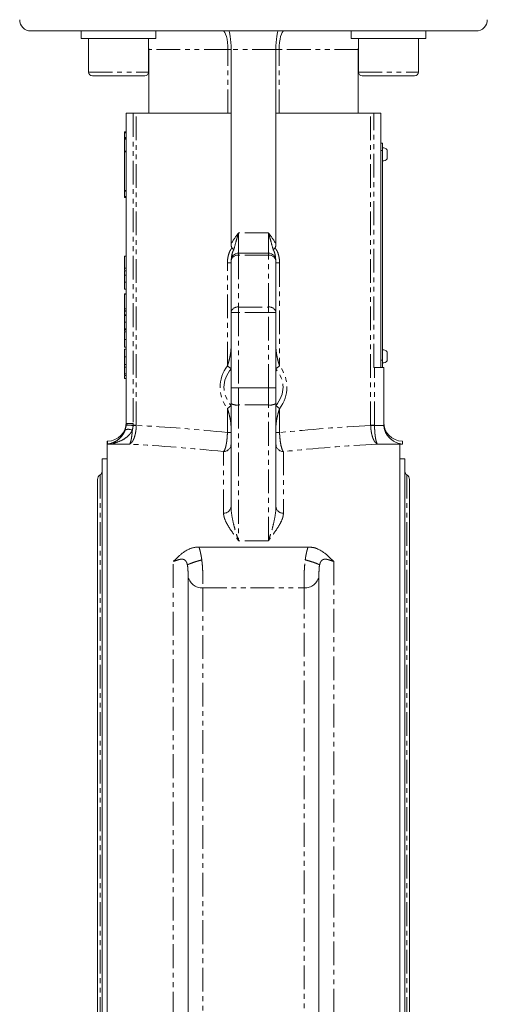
# Model space of a CAD drawing. Header units: millimetres. Extents: x -146 to 986, y -773 to 579.
# Tile 30 of 31: x 696 to 821, y 47 to 310. Entities that reach past the tile are written whole.
import ezdxf

# ---------------------------------------------------------------- set-up
doc = ezdxf.new("R2010")
doc.units = ezdxf.units.MM
doc.linetypes.add('PHANTOM', pattern=[12.7, 6.35, -1.27, 1.27, -1.27, 1.27, -1.27])

msp = doc.modelspace()

# ---------------------------------------------------------------- linework, layer by layer
at = {"color": 7, "linetype": 'Continuous', "lineweight": 15}
for p, q in [((712.1, 307.28), (698.5, 307.28)), ((711.94, 307.28), (711.94, 305.28)), ((720.14, 307.28), (712.1, 307.28)), ((795.87, 307.28), (720.14, 307.28)), ((731.94, 305.28), (731.94, 307.28)), ((784.07, 307.28), (784.07, 305.28)), ((803.9, 307.28), (795.87, 307.28)), ((817.5, 307.28), (803.9, 307.28)), ((804.07, 305.28), (804.07, 307.28)), ((731.94, 305.28), (711.94, 305.28)), ((713.94, 305.28), (713.94, 296.28)), ((729.94, 296.28), (729.94, 305.28)), ((729.94, 303.07), (730, 302.28)), ((804.07, 305.28), (784.07, 305.28)), ((786, 302.28), (786.07, 303.07)), ((786.07, 305.28), (786.07, 296.28)), ((802.07, 296.28), (802.07, 305.28)), ((730, 302.28), (730, 285.28)), ((752, 285.28), (752, 302.28)), ((764, 285.28), (764, 302.28)), ((786, 285.28), (786, 302.28)), ((728.94, 295.28), (714.94, 295.28)), ((801.07, 295.28), (787.07, 295.28)), ((724, 202.34), (724, 285.28)), ((724, 285.28), (725.83, 285.28)), ((726.68, 285.28), (725.83, 285.28)), ((737.31, 285.28), (726.68, 285.28)), ((751.14, 285.28), (737.31, 285.28)), ((752, 285.28), (751.14, 285.28)), ((752, 250.37), (752, 285.28)), ((764, 250.37), (764, 285.28)), ((764.87, 285.28), (764, 285.28)), ((778.69, 285.28), (764.87, 285.28)), ((789.32, 285.28), (778.69, 285.28)), ((790.18, 285.28), (789.32, 285.28)), ((790.18, 285.28), (792, 285.28)), ((792, 285.28), (792, 275.28)), ((723.5, 280.28), (724, 280.28)), ((723.5, 280.06), (723.5, 280.28)), ((723.5, 278.75), (723.5, 280.06)), ((723.5, 278.53), (723.5, 278.75)), ((723.5, 278.53), (724, 278.53)), ((723.5, 278.31), (723.5, 278.53)), ((723.5, 275.14), (723.5, 278.31)), ((792.5, 277.28), (792, 277.28)), ((792.5, 277.28), (792.5, 275.28)), ((723.5, 274.93), (723.5, 275.14)), ((723.5, 264.64), (723.5, 274.93)), ((792, 275.28), (792, 219.28)), ((792.5, 275.28), (792.5, 219.28)), ((723.5, 264.42), (723.5, 264.64)), ((723.5, 263), (723.5, 264.42)), ((723.5, 262.78), (723.5, 263)), ((723.5, 262.78), (724, 262.78)), ((754, 247.88), (762, 247.88)), ((723.5, 247.08), (724, 247.08)), ((752, 232.05), (752, 245.88)), ((764, 245.88), (764, 232.05)), ((723.5, 243.85), (723.5, 243.37)), ((723.5, 243.85), (724, 243.85)), ((723.5, 243.19), (724, 243.19)), ((723.5, 243.19), (723.5, 241.98)), ((723.5, 241.98), (724, 241.98)), ((723.5, 241.7), (723.5, 241.23)), ((723.5, 240.08), (724, 240.08)), ((723.5, 238.27), (724, 238.27)), ((723.5, 237.04), (724, 237.04)), ((723.5, 237.04), (723.5, 236.92)), ((723.5, 236.92), (724, 236.92)), ((723.5, 236.92), (723.5, 232.96)), ((723.5, 232.96), (724, 232.96)), ((723.5, 232.96), (723.5, 232.42)), ((723.5, 232.42), (724, 232.42)), ((723.5, 232.42), (723.5, 232.36)), ((723.5, 232.36), (724, 232.36)), ((752, 211.84), (752, 232.05)), ((764, 232.05), (764, 211.84)), ((723.5, 231.42), (724, 231.42)), ((723.5, 231.42), (723.5, 231.19)), ((723.5, 231.19), (724, 231.19)), ((723.5, 229.4), (724, 229.4)), ((723.5, 227.65), (724, 227.65)), ((723.5, 227.34), (724, 227.34)), ((723.5, 227.26), (723.5, 226.98)), ((723.5, 226.81), (724, 226.81)), ((723.5, 224.8), (724, 224.8)), ((723.5, 224.62), (723.5, 224.54)), ((723.5, 222.73), (724, 222.73)), ((723.5, 222.19), (724, 222.19)), ((723.5, 220.18), (724, 220.18)), ((792, 219.28), (792, 217.35)), ((792.5, 219.28), (792.5, 217.28)), ((723.5, 218.11), (724, 218.11)), ((723.5, 218.08), (724, 218.08)), ((723.5, 217.4), (724, 217.4)), ((723.5, 217.4), (723.5, 215.61)), ((790.35, 217.28), (790.18, 217.28)), ((792.8, 217.28), (790.35, 217.28)), ((792, 217.35), (792, 217.28)), ((792.8, 217.28), (792.8, 202.21)), ((723.5, 215.61), (723.5, 215.2)), ((723.5, 215.61), (724, 215.61)), ((723.5, 215.2), (724, 215.2)), ((723.5, 214.38), (724, 214.38)), ((752, 207.67), (752, 211.84)), ((762, 211.83), (754, 211.83)), ((764, 211.84), (764, 207.67)), ((752, 180.18), (752, 207.67)), ((764, 207.67), (764, 180.18)), ((719, 197.63), (718.9, 197.63)), ((718.9, 197.63), (718.9, -165.87)), ((797.8, 197.63), (797.8, 196.83)), ((797.1, 196.83), (797.1, -165.87)), ((797.8, 196.83), (797.1, 196.83)), ((718.9, 192.88), (717.52, 192.88)), ((717.52, 192.88), (717.52, -161.12)), ((798.48, 192.88), (797.1, 192.88)), ((798.48, 192.88), (798.48, -161.12)), ((716.32, 187.38), (716.32, -155.62)), ((799.68, -155.62), (799.68, 187.38)), ((743.41, 169.32), (772.59, 169.32)), ((740.5, -129.9), (740.5, 161.67)), ((775.5, 161.67), (775.5, -129.9))]:
    msp.add_line(p, q, dxfattribs=at)
at = {"color": 8, "linetype": 'PHANTOM', "lineweight": 0}
for p, q in [((751.14, 302.28), (730, 302.28)), ((752, 302.28), (751.14, 302.28)), ((751.14, 285.28), (751.14, 302.28)), ((764, 302.28), (752, 302.28)), ((764.87, 302.28), (764, 302.28)), ((786, 302.28), (764.87, 302.28)), ((764.87, 285.28), (764.87, 302.28)), ((713.94, 296.28), (729.94, 296.28)), ((786.07, 296.28), (802.07, 296.28)), ((725.83, 285.28), (725.83, 202.34)), ((726.68, 201.85), (726.68, 285.28)), ((789.32, 201.85), (789.32, 285.28)), ((790.18, 217.28), (790.18, 285.28)), ((723.5, 280.06), (724, 280.06)), ((723.5, 278.75), (724, 278.75)), ((723.5, 278.31), (724, 278.31)), ((723.5, 275.14), (724, 275.14)), ((723.5, 274.93), (724, 274.93)), ((792.5, 275.28), (792, 275.28)), ((723.5, 264.64), (724, 264.64)), ((723.5, 264.42), (724, 264.42)), ((723.5, 263), (724, 263)), ((754, 253.35), (754, 247.88)), ((762, 253.35), (754, 253.35)), ((762, 247.88), (762, 253.35)), ((754, 247.88), (754, 247.3)), ((762, 247.3), (762, 247.88)), ((751.03, 245.26), (752, 245.26)), ((751.03, 217.78), (751.03, 245.26)), ((754, 247.3), (754, 233.47)), ((762, 247.3), (754, 247.3)), ((762, 233.47), (762, 247.3)), ((764, 245.26), (764.97, 245.26)), ((764.97, 245.26), (764.97, 217.78)), ((752, 232.05), (754, 232.05)), ((754, 232.05), (754, 233.47)), ((754, 233.47), (762, 233.47)), ((754, 232.05), (754, 211.83)), ((762, 232.05), (754, 232.05)), ((762, 233.47), (762, 232.05)), ((762, 211.83), (762, 232.05)), ((762, 232.05), (764, 232.05)), ((792.5, 219.28), (792, 219.28)), ((790.35, 201.85), (790.35, 217.28)), ((754, 211.83), (754, 207.31)), ((762, 207.31), (762, 211.83)), ((751.03, 199.92), (751.03, 206.3)), ((754, 207.31), (754, 171)), ((762, 207.31), (754, 207.31)), ((762, 171), (762, 207.31)), ((764.97, 206.3), (764.97, 199.92)), ((725.83, 202.34), (724, 202.34)), ((725.82, 201.85), (726.68, 201.85)), ((789.32, 201.85), (790.35, 201.85)), ((790.36, 201.81), (792.82, 201.81)), ((719, 196.83), (719, 197.63)), ((752, 199.92), (751.03, 199.92)), ((764.97, 199.92), (764, 199.92)), ((724.82, 196.83), (719, 196.83)), ((750, 178.39), (750, 194.84)), ((766, 194.84), (766, 178.39)), ((797.1, 196.83), (791.19, 196.83)), ((717.04, 188.66), (717.04, -156.9)), ((798.96, 188.66), (798.96, -156.9)), ((762, 171), (754, 171)), ((736.5, -133.73), (736.5, 165.5)), ((779.5, 165.5), (779.5, -133.73)), ((744.5, 158.45), (744.5, -126.68)), ((744.5, 158.45), (771.51, 158.45)), ((771.51, -126.68), (771.51, 158.45))]:
    msp.add_line(p, q, dxfattribs=at)
at = {"color": 8, "linetype": 'PHANTOM', "lineweight": 0, "flags": 128}
for points in [[(751.14, 302.28), (751.12, 303.26), (751.04, 304.2), (750.92, 305.06), (750.75, 305.82), (750.55, 306.44), (750.32, 306.9), (750.07, 307.19), (749.81, 307.28)], [(766.2, 307.28), (765.94, 307.19), (765.69, 306.9), (765.46, 306.44), (765.26, 305.82), (765.09, 305.06), (764.97, 304.2), (764.89, 303.26), (764.87, 302.28)], [(725.82, 201.81), (725.93, 201.8), (726.04, 201.8), (726.16, 201.8), (726.27, 201.8), (726.37, 201.79), (726.48, 201.79), (726.58, 201.79), (726.68, 201.78)], [(790.36, 201.81), (790.22, 201.81), (790.09, 201.8), (789.95, 201.8), (789.82, 201.8), (789.69, 201.79), (789.57, 201.79), (789.44, 201.79), (789.33, 201.78)]]:
    msp.add_lwpolyline(points, dxfattribs=at)
at = {"color": 7, "linetype": 'Continuous', "lineweight": 15}
for centre, radius, start, end in [((698.5, 310.28), 3, 180, 270), ((817.5, 310.28), 3, 270, 0), ((714.94, 296.28), 1, 180, 270), ((728.94, 296.28), 1, 270, 0), ((787.07, 296.28), 1, 180, 270), ((801.07, 296.28), 1, 270, 0), ((754, 245.88), 2, 90, 180), ((762, 245.88), 2, 0, 90), ((719, 202.63), 5, 270, 0), ((797.8, 202.63), 5, 180, 270), ((716.52, 189.52), 1, 301.3323, 360), ((799.48, 189.52), 1, 180, 238.6677), ((717.82, 187.38), 1.5, 121.3323, 180), ((798.18, 187.38), 1.5, 0, 58.6677)]:
    msp.add_arc(centre, radius, start, end, dxfattribs=at)
at = {"color": 8, "linetype": 'PHANTOM', "lineweight": 0}
for centre, radius, start, end in [((753.75, 245.53), 1.79, 81.9502, 168.5784), ((762.25, 245.53), 1.79, 11.4216, 98.0498), ((753.75, 231.7), 1.79, 81.9502, 168.5784), ((762.25, 231.7), 1.79, 11.4216, 98.0498), ((755.06, 221.95), 5.79, 226.0178, 238.1938), ((760.95, 221.95), 5.79, 301.8062, 313.9822), ((755.06, 202.13), 5.8, 121.8071, 133.9814), ((753.52, 210.3), 3.03, 240.0128, 279.1605), ((762.49, 210.3), 3.03, 260.8395, 299.9872), ((760.95, 202.13), 5.8, 46.0186, 58.1929), ((724.5, 198.5), 2.29, 61.2648, 109.9889), ((730.74, 279), 77.31, 264.9935, 266.3522), ((733.56, 308.99), 107.46, 264.8884, 265.8666), ((750.02, 196.82), 1.98, 269.5597, 359.552), ((765.99, 196.82), 1.98, 180.448, 270.4403), ((750.1, 180.29), 1.9, 266.9797, 356.622), ((765.9, 180.29), 1.9, 183.378, 273.0203), ((744.18, 162.14), 3.71, 187.4191, 274.9419), ((771.82, 162.14), 3.71, 265.0581, 352.5809)]:
    msp.add_arc(centre, radius, start, end, dxfattribs=at)
at = {"color": 7, "linetype": 'Continuous', "lineweight": 15}
for centre, start_param, end_param in [((751.33, 302.28), 4.712389, 6.283185), ((764.68, 302.28), 0, 1.570796)]:
    msp.add_ellipse(centre, major_axis=(0, 5), ratio=0.135465, start_param=start_param, end_param=end_param, dxfattribs=at)
at = {"color": 8, "linetype": 'PHANTOM', "lineweight": 0}
for centre, major_axis, ratio, start_param, end_param in [((773.19, 212.04), (24.13, 0), 0.600861, 2.734533, 3.548652), ((774.22, 212.04), (24.13, 0), 0.517983, 2.734533, 3.548652), ((741.78, 212.04), (24.13, 0), 0.517983, 5.876125, 6.690245), ((742.81, 212.04), (24.13, 0), 0.600861, 5.876125, 6.690245), ((698.27, 15.88), (310.8, 0), 0.600861, 1.400208, 1.479255), ((817.74, 15.88), (310.8, 0), 0.600861, 1.662338, 1.741384), ((695.7, 15.88), (310.8, 0), 0.584773, 1.395161, 1.47695), ((820.31, 15.88), (310.8, 0), 0.584773, 1.664642, 1.746431)]:
    msp.add_ellipse(centre, major_axis=major_axis, ratio=ratio, start_param=start_param, end_param=end_param, dxfattribs=at)
at = {"color": 7, "linetype": 'Continuous', "lineweight": 15}
for points, knots in [([(793.68, 275.53), (793.6, 275.62), (793.37, 275.86), (792.93, 276.03), (792.61, 276.01), (792.5, 276)], [0, 0, 0, 0, 0.261203, 0.763961, 1, 1, 1, 1]), ([(793.7, 273.03), (793.7, 273.02), (793.7, 273), (793.7, 273.12), (793.7, 273.37), (793.7, 273.73), (793.7, 274.05), (793.7, 274.38), (793.7, 274.71), (793.7, 275.09), (793.7, 275.38), (793.7, 275.53), (793.7, 275.55), (793.7, 275.56)], [0, 0, 0, 0, 0.037261, 0.144575, 0.25189, 0.359205, 0.46652, 0.500149, 0.607468, 0.714781, 0.822094, 0.929409, 1, 1, 1, 1]), ([(792.5, 272.57), (792.63, 272.56), (792.95, 272.55), (793.39, 272.73), (793.61, 272.96), (793.69, 273.04)], [0, 0, 0, 0, 0.278805, 0.735951, 1, 1, 1, 1]), ([(752.29, 249.25), (752.22, 249.31), (752.17, 249.4), (752.1, 249.58), (752.07, 249.67), (752.02, 249.97), (752, 250.17), (752, 250.37)], [0, 0, 0, 0, 0.25, 0.25, 0.5, 0.5, 1, 1, 1, 1]), ([(764, 250.37), (764, 250.17), (763.99, 249.97), (763.93, 249.68), (763.91, 249.58), (763.83, 249.4), (763.79, 249.31), (763.72, 249.25)], [0, 0, 0, 0, 0.5, 0.5, 0.75, 0.75, 1, 1, 1, 1]), ([(752.29, 249.25), (752.38, 249.16), (752.46, 249.07), (752.61, 248.89), (752.67, 248.8), (752.73, 248.71)], [0, 0, 0, 0, 0.5, 0.5, 1, 1, 1, 1]), ([(723.5, 247.08), (723.5, 247.07), (723.5, 247.07), (723.5, 247.02), (723.5, 246.95), (723.5, 246.85), (723.5, 246.72), (723.5, 246.56), (723.5, 246.37), (723.5, 246.16), (723.5, 245.92), (723.5, 245.67), (723.5, 245.4), (723.5, 245.12), (723.5, 244.82), (723.5, 244.51), (723.5, 244.18), (723.5, 243.96), (723.5, 243.85)], [0, 0, 0, 0, 0.064556, 0.127011, 0.18795, 0.247928, 0.307764, 0.368249, 0.429483, 0.492755, 0.556268, 0.618226, 0.679663, 0.741252, 0.80342, 0.866819, 0.93233, 1, 1, 1, 1]), ([(723.5, 241.98), (723.5, 241.87), (723.5, 241.67), (723.5, 241.38), (723.5, 241.1), (723.5, 240.85), (723.5, 240.63), (723.5, 240.42), (723.5, 240.24), (723.5, 240.13), (723.5, 240.08)], [0, 0, 0, 0, 0.16429, 0.317407, 0.458845, 0.588746, 0.707831, 0.81577, 0.91288, 1, 1, 1, 1]), ([(723.5, 240.08), (723.5, 240.01), (723.5, 239.87), (723.5, 239.67), (723.5, 239.49), (723.5, 239.32), (723.5, 239.16), (723.5, 239.01), (723.5, 238.87), (723.5, 238.74), (723.5, 238.63), (723.5, 238.53), (723.5, 238.45), (723.5, 238.39), (723.5, 238.33), (723.5, 238.3), (723.5, 238.27), (723.5, 238.27), (723.5, 238.27)], [0, 0, 0, 0, 0.061542, 0.121689, 0.181146, 0.239864, 0.298688, 0.357631, 0.417586, 0.478661, 0.540404, 0.602339, 0.665116, 0.728572, 0.79366, 0.860541, 0.929239, 1, 1, 1, 1]), ([(723.5, 232.36), (723.5, 232.1), (723.5, 231.81), (723.5, 231.53), (723.5, 231.5)], [0, 0, 0, 0, 0.887465, 1, 1, 1, 1]), ([(723.5, 231.19), (723.5, 231.18), (723.5, 231.15), (723.5, 231.09), (723.5, 231.02), (723.5, 230.95), (723.5, 230.86), (723.5, 230.76), (723.5, 230.66), (723.5, 230.54), (723.5, 230.42), (723.5, 230.29), (723.5, 230.16), (723.5, 230.02), (723.5, 229.87), (723.5, 229.72), (723.5, 229.56), (723.5, 229.46), (723.5, 229.4)], [0, 0, 0, 0, 0.072625, 0.141977, 0.208985, 0.273957, 0.336889, 0.398745, 0.460116, 0.520825, 0.580994, 0.640152, 0.698622, 0.757271, 0.816427, 0.876254, 0.937165, 1, 1, 1, 1]), ([(723.5, 229.4), (723.5, 229.33), (723.5, 229.17), (723.5, 228.94), (723.5, 228.72), (723.5, 228.52), (723.5, 228.32), (723.5, 228.15), (723.5, 228), (723.5, 227.87), (723.5, 227.78), (723.5, 227.7), (723.5, 227.66), (723.5, 227.65), (723.5, 227.65)], [0, 0, 0, 0, 0.0902542, 0.1785398, 0.266093, 0.354631, 0.4418862, 0.5257469, 0.6081136, 0.6901973, 0.7708215, 0.8483262, 0.9240117, 1, 1, 1, 1]), ([(723.5, 227.7), (723.5, 227.67), (723.5, 227.62), (723.5, 227.55), (723.5, 227.48), (723.5, 227.43), (723.5, 227.39), (723.5, 227.37), (723.5, 227.35), (723.5, 227.35), (723.5, 227.34)], [0, 0, 0, 0, 0.1281455, 0.2541925, 0.3781411, 0.5013808, 0.623957, 0.7470759, 0.8728647, 1, 1, 1, 1]), ([(723.5, 226.81), (723.5, 226.81), (723.5, 226.8), (723.5, 226.79), (723.5, 226.77), (723.5, 226.74), (723.5, 226.71), (723.5, 226.67), (723.5, 226.61), (723.5, 226.56), (723.5, 226.49), (723.5, 226.42), (723.5, 226.33), (723.5, 226.25), (723.5, 226.16), (723.5, 226.06), (723.5, 225.95), (723.5, 225.84), (723.5, 225.72), (723.5, 225.6), (723.5, 225.47), (723.5, 225.34), (723.5, 225.21), (723.5, 225.08), (723.5, 224.94), (723.5, 224.85), (723.5, 224.8)], [0, 0, 0, 0, 0.068599, 0.133255, 0.194325, 0.251295, 0.304533, 0.354258, 0.400506, 0.443439, 0.484046, 0.523286, 0.561079, 0.597939, 0.633559, 0.668551, 0.702734, 0.736926, 0.770536, 0.803434, 0.836171, 0.868452, 0.90084, 0.933462, 0.966255, 1, 1, 1, 1]), ([(723.5, 224.8), (723.5, 224.75), (723.5, 224.66), (723.5, 224.52), (723.5, 224.38), (723.5, 224.25), (723.5, 224.12), (723.5, 223.99), (723.5, 223.87), (723.5, 223.75), (723.5, 223.63), (723.5, 223.52), (723.5, 223.42), (723.5, 223.32), (723.5, 223.23), (723.5, 223.15), (723.5, 223.07), (723.5, 223), (723.5, 222.94), (723.5, 222.88), (723.5, 222.83), (723.5, 222.8), (723.5, 222.77), (723.5, 222.74), (723.5, 222.73), (723.5, 222.73), (723.5, 222.73)], [0, 0, 0, 0, 0.033788, 0.067194, 0.099862, 0.132567, 0.165151, 0.197913, 0.231319, 0.265083, 0.299255, 0.334399, 0.369943, 0.406284, 0.444064, 0.482998, 0.523354, 0.565537, 0.609613, 0.656391, 0.705885, 0.758325, 0.813832, 0.872795, 0.934722, 1, 1, 1, 1]), ([(723.5, 222.19), (723.5, 222.19), (723.5, 222.19), (723.5, 222.18), (723.5, 222.16), (723.5, 222.13), (723.5, 222.1), (723.5, 222.05), (723.5, 222), (723.5, 221.94), (723.5, 221.87), (723.5, 221.8), (723.5, 221.72), (723.5, 221.63), (723.5, 221.54), (723.5, 221.44), (723.5, 221.33), (723.5, 221.22), (723.5, 221.1), (723.5, 220.98), (723.5, 220.86), (723.5, 220.73), (723.5, 220.6), (723.5, 220.46), (723.5, 220.33), (723.5, 220.23), (723.5, 220.18)], [0, 0, 0, 0, 0.068599, 0.133255, 0.194325, 0.251295, 0.304533, 0.354258, 0.400506, 0.443439, 0.484046, 0.523286, 0.561079, 0.597939, 0.633559, 0.668551, 0.702734, 0.736926, 0.770536, 0.803434, 0.836171, 0.868452, 0.90084, 0.933462, 0.966255, 1, 1, 1, 1]), ([(793.68, 221.53), (793.6, 221.62), (793.37, 221.86), (792.93, 222.03), (792.61, 222.01), (792.5, 222)], [0, 0, 0, 0, 0.261209, 0.763962, 1, 1, 1, 1]), ([(793.7, 219.03), (793.7, 219.02), (793.7, 219), (793.7, 219.12), (793.7, 219.37), (793.7, 219.73), (793.7, 220.05), (793.7, 220.38), (793.7, 220.71), (793.7, 221.09), (793.7, 221.38), (793.7, 221.53), (793.7, 221.55), (793.7, 221.56)], [0, 0, 0, 0, 0.037261, 0.144576, 0.251891, 0.359206, 0.466521, 0.500151, 0.607466, 0.714778, 0.822094, 0.929409, 1, 1, 1, 1]), ([(723.5, 220.18), (723.5, 220.14), (723.5, 220.04), (723.5, 219.9), (723.5, 219.76), (723.5, 219.63), (723.5, 219.5), (723.5, 219.37), (723.5, 219.25), (723.5, 219.13), (723.5, 219.02), (723.5, 218.91), (723.5, 218.81), (723.5, 218.71), (723.5, 218.62), (723.5, 218.53), (723.5, 218.46), (723.5, 218.38), (723.5, 218.32), (723.5, 218.26), (723.5, 218.22), (723.5, 218.18), (723.5, 218.15), (723.5, 218.13), (723.5, 218.12), (723.5, 218.11), (723.5, 218.11)], [0, 0, 0, 0, 0.033788, 0.067194, 0.099862, 0.132567, 0.165151, 0.197913, 0.231319, 0.265083, 0.299255, 0.334399, 0.369943, 0.406284, 0.444064, 0.482998, 0.523354, 0.565537, 0.609613, 0.656391, 0.705885, 0.758325, 0.813832, 0.872795, 0.934722, 1, 1, 1, 1]), ([(792.5, 218.56), (792.5, 218.55), (792.5, 218.52), (792.5, 218.69), (792.5, 218.93), (792.5, 219.14), (792.5, 219.18)], [0, 0, 0, 0, 0.132128, 0.513692, 0.895259, 1, 1, 1, 1]), ([(792.5, 218.57), (792.63, 218.56), (792.95, 218.55), (793.39, 218.73), (793.61, 218.96), (793.69, 219.04)], [0, 0, 0, 0, 0.278804, 0.735953, 1, 1, 1, 1]), ([(723.5, 218.08), (723.5, 218.07), (723.5, 218.07), (723.5, 218.04), (723.5, 217.99), (723.5, 217.94), (723.5, 217.89), (723.5, 217.84), (723.5, 217.79), (723.5, 217.72), (723.5, 217.66), (723.5, 217.58), (723.5, 217.5), (723.5, 217.44), (723.5, 217.4)], [0, 0, 0, 0, 0.097806, 0.199612, 0.305296, 0.415817, 0.474241, 0.537287, 0.603386, 0.674311, 0.74953, 0.828608, 0.912043, 1, 1, 1, 1]), ([(723.5, 215.02), (723.5, 214.94), (723.5, 214.69), (723.5, 214.44), (723.5, 214.4), (723.5, 214.38)], [0, 0, 0, 0, 0.197584, 0.598544, 1, 1, 1, 1]), ([(754, 211.83), (753.87, 211.83), (753.74, 211.83), (753.49, 211.83), (753.36, 211.83), (753.12, 211.83), (753, 211.83), (752.78, 211.83), (752.68, 211.83), (752.41, 211.84), (752.26, 211.84), (752.06, 211.84), (752, 211.84), (752, 211.84)], [0, 0, 0, 0, 0.125, 0.125, 0.25, 0.25, 0.375, 0.375, 0.5, 0.5, 0.75, 0.75, 1, 1, 1, 1]), ([(762, 211.83), (762.14, 211.83), (762.27, 211.83), (762.52, 211.83), (762.65, 211.83), (762.89, 211.83), (763, 211.83), (763.22, 211.83), (763.33, 211.83), (763.6, 211.84), (763.75, 211.84), (763.95, 211.84), (764, 211.84), (764, 211.84)], [0, 0, 0, 0, 0.125, 0.125, 0.25, 0.25, 0.375, 0.375, 0.5, 0.5, 0.75, 0.75, 1, 1, 1, 1]), ([(723.72, 200.65), (723.79, 200.85), (723.85, 201.06), (723.94, 201.5), (723.97, 201.73), (723.99, 201.95)], [0, 0, 0, 0, 0.5, 0.5, 1, 1, 1, 1]), ([(792.82, 201.81), (792.85, 201.43), (792.92, 201.06), (793.09, 200.53), (793.15, 200.35), (793.29, 200.02), (793.37, 199.86), (793.63, 199.4), (793.82, 199.11), (794.24, 198.6), (794.46, 198.38), (794.93, 197.97), (795.18, 197.79), (795.68, 197.48), (795.94, 197.35), (796.46, 197.13), (796.72, 197.04), (797.13, 196.94), (797.26, 196.91), (797.53, 196.86), (797.67, 196.85), (797.8, 196.83)], [0, 0, 0, 0, 0.125, 0.125, 0.1875, 0.1875, 0.25, 0.25, 0.375, 0.375, 0.5, 0.5, 0.625, 0.625, 0.75, 0.75, 0.875, 0.875, 0.9375, 0.9375, 1, 1, 1, 1]), ([(736.5, 165.5), (736.53, 165.51), (736.58, 165.54), (736.66, 165.59), (736.74, 165.65), (736.83, 165.72), (736.92, 165.8), (737.02, 165.89), (737.13, 165.99), (737.27, 166.12), (737.45, 166.29), (737.66, 166.5), (737.88, 166.71), (738.11, 166.93), (738.36, 167.16), (738.64, 167.41), (738.94, 167.65), (739.29, 167.92), (739.69, 168.19), (740.13, 168.46), (740.57, 168.69), (740.98, 168.87), (741.35, 169), (741.68, 169.1), (742.02, 169.18), (742.36, 169.24), (742.71, 169.28), (743.06, 169.31), (743.3, 169.31), (743.41, 169.32)], [0, 0, 0, 0, 0.010197, 0.021918, 0.035191, 0.050033, 0.066459, 0.084478, 0.104097, 0.125323, 0.167157, 0.208848, 0.250396, 0.295427, 0.343025, 0.393211, 0.44856, 0.500305, 0.570049, 0.63464, 0.694393, 0.749703, 0.787862, 0.824764, 0.860665, 0.895841, 0.930585, 0.965202, 1, 1, 1, 1]), ([(772.59, 169.32), (772.66, 169.32), (772.79, 169.31), (772.98, 169.31), (773.17, 169.29), (773.35, 169.28), (773.54, 169.25), (773.72, 169.22), (773.91, 169.19), (774.09, 169.15), (774.27, 169.11), (774.45, 169.06), (774.63, 169.01), (774.8, 168.95), (775.07, 168.85), (775.44, 168.69), (775.88, 168.46), (776.32, 168.19), (776.85, 167.83), (777.46, 167.34), (778.01, 166.83), (778.45, 166.4), (778.72, 166.14), (778.93, 165.93), (779.09, 165.8), (779.23, 165.68), (779.37, 165.58), (779.46, 165.52), (779.5, 165.5)], [0, 0, 0, 0, 0.0187932, 0.0374915, 0.0561425, 0.0747942, 0.0934947, 0.1122915, 0.1312314, 0.1503603, 0.1697228, 0.1893616, 0.209318, 0.229631, 0.2503379, 0.3056552, 0.365407, 0.4299918, 0.4997254, 0.6127332, 0.7495771, 0.8121602, 0.8746424, 0.9065574, 0.935001, 0.9600122, 0.9816486, 1, 1, 1, 1])]:
    msp.add_open_spline(points, degree=3, knots=knots, dxfattribs=at)
at = {"color": 8, "linetype": 'PHANTOM', "lineweight": 0}
for points in [[(752, 250.37), (752.62, 251.39), (753.31, 252.37), (754, 253.35)], [(764, 250.37), (763.38, 251.39), (762.69, 252.37), (762, 253.35)], [(723.99, 201.99), (724, 202.1), (724, 202.22), (724, 202.34)], [(723.99, 201.95), (723.99, 201.97), (723.99, 201.98), (723.99, 201.99)], [(725.82, 201.81), (725.79, 201.36), (725.72, 200.93), (725.6, 200.51)], [(725.83, 202.34), (725.83, 202.17), (725.83, 202.01), (725.82, 201.85)], [(725.82, 201.85), (725.82, 201.84), (725.82, 201.82), (725.82, 201.81)], [(726.68, 201.85), (726.68, 201.83), (726.68, 201.81), (726.68, 201.78)], [(789.32, 201.85), (789.32, 201.83), (789.33, 201.81), (789.33, 201.78)], [(790.35, 201.85), (790.35, 201.84), (790.35, 201.82), (790.36, 201.81)]]:
    msp.add_open_spline(points, degree=3, dxfattribs=at)
for points, knots in [([(752.73, 248.71), (752.92, 249.48), (753.13, 250.24), (753.45, 251.4), (753.56, 251.79), (753.78, 252.56), (753.89, 252.96), (754, 253.35)], [0, 0, 0, 0, 0.5, 0.5, 0.75, 0.75, 1, 1, 1, 1]), ([(763.28, 248.71), (763.09, 249.48), (762.87, 250.24), (762.55, 251.4), (762.44, 251.79), (762.22, 252.56), (762.11, 252.96), (762, 253.35)], [0, 0, 0, 0, 0.5, 0.5, 0.75, 0.75, 1, 1, 1, 1]), ([(751.03, 245.26), (751.03, 245.63), (751.06, 245.99), (751.15, 246.71), (751.22, 247.06), (751.41, 247.76), (751.53, 248.09), (751.77, 248.57), (751.85, 248.72), (752.05, 249), (752.16, 249.13), (752.29, 249.25)], [0, 0, 0, 0, 0.25, 0.25, 0.5, 0.5, 0.75, 0.75, 0.875, 0.875, 1, 1, 1, 1]), ([(752.73, 248.71), (752.67, 248.64), (752.48, 248.38), (752.29, 247.74), (752.12, 247), (752.09, 246.49), (752.08, 246.3)], [0, 0, 0, 0, 0.111474, 0.378794, 0.767454, 1, 1, 1, 1]), ([(763.93, 246.24), (763.92, 246.45), (763.89, 246.98), (763.72, 247.74), (763.53, 248.38), (763.34, 248.64), (763.28, 248.71)], [0, 0, 0, 0, 0.248617, 0.629138, 0.89086, 1, 1, 1, 1]), ([(763.72, 249.25), (763.84, 249.13), (763.96, 249), (764.15, 248.72), (764.24, 248.57), (764.48, 248.09), (764.6, 247.76), (764.79, 247.06), (764.86, 246.71), (764.95, 245.99), (764.97, 245.63), (764.97, 245.26)], [0, 0, 0, 0, 0.125, 0.125, 0.25, 0.25, 0.5, 0.5, 0.75, 0.75, 1, 1, 1, 1]), ([(751.03, 217.78), (751.18, 218.19), (751.31, 218.6), (751.53, 219.42), (751.63, 219.83), (751.8, 220.65), (751.87, 221.06), (751.97, 221.86), (752, 222.26), (752, 222.65)], [0, 0, 0, 0, 0.25, 0.25, 0.5, 0.5, 0.75, 0.75, 1, 1, 1, 1]), ([(764, 222.65), (764, 222.26), (764.04, 221.86), (764.14, 221.06), (764.21, 220.65), (764.38, 219.83), (764.48, 219.42), (764.7, 218.6), (764.83, 218.19), (764.97, 217.78)], [0, 0, 0, 0, 0.25, 0.25, 0.5, 0.5, 0.75, 0.75, 1, 1, 1, 1]), ([(752, 201.43), (752, 201.82), (751.97, 202.22), (751.87, 203.02), (751.8, 203.43), (751.63, 204.25), (751.53, 204.66), (751.31, 205.48), (751.18, 205.89), (751.03, 206.3)], [0, 0, 0, 0, 0.25, 0.25, 0.5, 0.5, 0.75, 0.75, 1, 1, 1, 1]), ([(764.97, 206.3), (764.83, 205.89), (764.7, 205.48), (764.48, 204.66), (764.38, 204.25), (764.21, 203.43), (764.14, 203.02), (764.04, 202.22), (764, 201.82), (764, 201.43)], [0, 0, 0, 0, 0.25, 0.25, 0.5, 0.5, 0.75, 0.75, 1, 1, 1, 1]), ([(723.72, 200.65), (723.6, 200.31), (723.46, 200.01), (723.14, 199.46), (722.97, 199.2), (722.42, 198.52), (722.02, 198.15), (721.18, 197.56), (720.75, 197.34), (720.1, 197.09), (719.89, 197.02), (719.56, 196.93), (719.45, 196.91), (719.22, 196.87), (719.11, 196.85), (719, 196.83)], [0, 0, 0, 0, 0.125, 0.125, 0.25, 0.25, 0.5, 0.5, 0.75, 0.75, 0.875, 0.875, 0.9375, 0.9375, 1, 1, 1, 1]), ([(725.6, 200.51), (725.44, 200.17), (725.24, 199.87), (724.8, 199.33), (724.56, 199.08), (723.79, 198.41), (723.23, 198.06), (722.06, 197.49), (721.46, 197.28), (720.55, 197.05), (720.24, 196.99), (719.78, 196.91), (719.62, 196.89), (719.31, 196.86), (719.16, 196.84), (719, 196.83)], [0, 0, 0, 0, 0.125, 0.125, 0.25, 0.25, 0.5, 0.5, 0.75, 0.75, 0.875, 0.875, 0.9375, 0.9375, 1, 1, 1, 1]), ([(726.68, 201.78), (726.67, 201.47), (726.65, 201.16), (726.59, 200.56), (726.54, 200.26), (726.44, 199.68), (726.38, 199.41), (726.24, 198.89), (726.16, 198.64), (725.99, 198.19), (725.9, 197.99), (725.7, 197.62), (725.6, 197.46), (725.39, 197.19), (725.28, 197.08), (725.11, 196.96), (725.05, 196.92), (724.94, 196.87), (724.88, 196.85), (724.82, 196.83)], [0, 0, 0, 0, 0.125, 0.125, 0.25, 0.25, 0.375, 0.375, 0.5, 0.5, 0.625, 0.625, 0.75, 0.75, 0.875, 0.875, 0.9375, 0.9375, 1, 1, 1, 1]), ([(725.6, 200.51), (725.59, 200.26), (725.57, 200.02), (725.53, 199.56), (725.51, 199.33), (725.45, 198.91), (725.42, 198.7), (725.36, 198.32), (725.33, 198.15), (725.26, 197.82), (725.22, 197.67), (725.15, 197.41), (725.11, 197.3), (725.03, 197.1), (724.99, 197.02), (724.93, 196.93), (724.91, 196.9), (724.86, 196.86), (724.84, 196.84), (724.82, 196.83)], [0, 0, 0, 0, 0.125, 0.125, 0.25, 0.25, 0.375, 0.375, 0.5, 0.5, 0.625, 0.625, 0.75, 0.75, 0.875, 0.875, 0.9375, 0.9375, 1, 1, 1, 1]), ([(789.33, 201.78), (789.34, 201.47), (789.36, 201.16), (789.42, 200.56), (789.46, 200.26), (789.57, 199.68), (789.63, 199.41), (789.77, 198.89), (789.85, 198.64), (790.02, 198.19), (790.11, 197.99), (790.3, 197.62), (790.41, 197.46), (790.62, 197.19), (790.73, 197.08), (790.9, 196.96), (790.96, 196.92), (791.07, 196.87), (791.13, 196.85), (791.19, 196.83)], [0, 0, 0, 0, 0.125, 0.125, 0.25, 0.25, 0.375, 0.375, 0.5, 0.5, 0.625, 0.625, 0.75, 0.75, 0.875, 0.875, 0.9375, 0.9375, 1, 1, 1, 1]), ([(790.36, 201.81), (790.36, 201.5), (790.37, 201.19), (790.4, 200.59), (790.42, 200.28), (790.46, 199.71), (790.49, 199.43), (790.55, 198.91), (790.59, 198.66), (790.66, 198.21), (790.7, 198), (790.79, 197.63), (790.84, 197.47), (790.93, 197.2), (790.98, 197.09), (791.06, 196.96), (791.08, 196.93), (791.14, 196.87), (791.16, 196.85), (791.19, 196.83)], [0, 0, 0, 0, 0.125, 0.125, 0.25, 0.25, 0.375, 0.375, 0.5, 0.5, 0.625, 0.625, 0.75, 0.75, 0.875, 0.875, 0.9375, 0.9375, 1, 1, 1, 1]), ([(750, 194.84), (750.12, 194.94), (750.25, 195.15), (750.42, 195.59), (750.47, 195.76), (750.58, 196.14), (750.63, 196.34), (750.72, 196.8), (750.77, 197.04), (750.85, 197.57), (750.88, 197.84), (750.94, 198.41), (750.97, 198.71), (751.01, 199.31), (751.02, 199.61), (751.03, 199.92)], [0, 0, 0, 0, 0.25, 0.25, 0.375, 0.375, 0.5, 0.5, 0.625, 0.625, 0.75, 0.75, 0.875, 0.875, 1, 1, 1, 1]), ([(764.97, 199.92), (764.98, 199.61), (765, 199.31), (765.04, 198.71), (765.07, 198.41), (765.13, 197.84), (765.16, 197.57), (765.24, 197.04), (765.29, 196.8), (765.43, 196.12), (765.54, 195.73), (765.71, 195.29), (765.76, 195.17), (765.88, 194.97), (765.94, 194.89), (766, 194.84)], [0, 0, 0, 0, 0.125, 0.125, 0.25, 0.25, 0.375, 0.375, 0.5, 0.5, 0.75, 0.75, 0.875, 0.875, 1, 1, 1, 1]), ([(752, 180.18), (752, 179.34), (752.09, 178.51), (752.35, 176.88), (752.52, 176.09), (752.9, 174.55), (753.11, 173.8), (753.44, 172.72), (753.55, 172.37), (753.78, 171.68), (753.89, 171.34), (754, 171)], [0, 0, 0, 0, 0.25, 0.25, 0.5, 0.5, 0.75, 0.75, 0.875, 0.875, 1, 1, 1, 1]), ([(764, 180.18), (764, 179.34), (763.92, 178.51), (763.66, 176.88), (763.49, 176.09), (763.11, 174.55), (762.9, 173.8), (762.57, 172.72), (762.46, 172.37), (762.23, 171.68), (762.12, 171.34), (762, 171)], [0, 0, 0, 0, 0.25, 0.25, 0.5, 0.5, 0.75, 0.75, 0.875, 0.875, 1, 1, 1, 1]), ([(750, 178.39), (750, 178.09), (750.04, 177.79), (750.18, 177.2), (750.28, 176.89), (750.64, 175.99), (750.97, 175.38), (751.73, 174.15), (752.16, 173.53), (752.83, 172.59), (753.07, 172.28), (753.42, 171.8), (753.53, 171.64), (753.77, 171.32), (753.89, 171.16), (754, 171)], [0, 0, 0, 0, 0.125, 0.125, 0.25, 0.25, 0.5, 0.5, 0.75, 0.75, 0.875, 0.875, 0.9375, 0.9375, 1, 1, 1, 1]), ([(766, 178.39), (766, 178.09), (765.96, 177.79), (765.82, 177.2), (765.73, 176.89), (765.36, 175.99), (765.03, 175.38), (764.27, 174.15), (763.85, 173.53), (763.17, 172.59), (762.94, 172.28), (762.59, 171.8), (762.47, 171.64), (762.24, 171.32), (762.12, 171.16), (762, 171)], [0, 0, 0, 0, 0.125, 0.125, 0.25, 0.25, 0.5, 0.5, 0.75, 0.75, 0.875, 0.875, 0.9375, 0.9375, 1, 1, 1, 1]), ([(743.41, 169.32), (743.44, 169.24), (743.49, 169.09), (743.57, 168.85), (743.64, 168.6), (743.71, 168.35), (743.77, 168.1), (743.83, 167.84), (743.89, 167.57), (743.95, 167.3), (744, 167.02), (744.05, 166.74), (744.1, 166.45), (744.14, 166.16), (744.17, 165.96), (744.18, 165.86)], [0, 0, 0, 0, 0.074636, 0.149612, 0.224939, 0.30063, 0.376695, 0.453145, 0.529992, 0.607247, 0.68492, 0.763021, 0.841562, 0.920551, 1, 1, 1, 1]), ([(771.83, 165.88), (771.84, 165.97), (771.87, 166.16), (771.91, 166.42), (771.95, 166.69), (772, 166.95), (772.04, 167.21), (772.09, 167.46), (772.15, 167.71), (772.2, 167.96), (772.26, 168.2), (772.32, 168.43), (772.39, 168.66), (772.45, 168.89), (772.52, 169.1), (772.57, 169.25), (772.59, 169.32)], [0, 0, 0, 0, 0.073757, 0.147122, 0.220105, 0.292712, 0.364952, 0.436833, 0.508364, 0.579553, 0.650409, 0.72094, 0.791155, 0.861065, 0.930676, 1, 1, 1, 1]), ([(740.34, 164.5), (740.33, 164.54), (740.31, 164.63), (740.28, 164.75), (740.24, 164.87), (740.21, 164.99), (740.16, 165.1), (740.11, 165.21), (740.06, 165.31), (740.01, 165.41), (739.95, 165.5), (739.88, 165.59), (739.77, 165.72), (739.58, 165.88), (739.31, 166.01), (738.98, 166.08), (738.65, 166.08), (738.31, 166.02), (737.96, 165.93), (737.64, 165.82), (737.4, 165.72), (737.23, 165.66), (737.09, 165.61), (736.96, 165.57), (736.84, 165.54), (736.72, 165.51), (736.61, 165.5), (736.54, 165.5), (736.5, 165.5)], [0, 0, 0, 0, 0.0215827, 0.0423657, 0.0624673, 0.0820184, 0.1011617, 0.1200497, 0.1388413, 0.1576988, 0.176783, 0.1962498, 0.2162465, 0.277702, 0.3487181, 0.4312167, 0.5264465, 0.6007775, 0.6968052, 0.7837689, 0.8345287, 0.8670328, 0.8963015, 0.9224424, 0.9456076, 0.9660168, 0.9839912, 1, 1, 1, 1]), ([(744.18, 165.86), (743.71, 165.74), (743.25, 165.61), (742.38, 165.35), (741.98, 165.22), (741.28, 164.97), (740.98, 164.85), (740.55, 164.65), (740.4, 164.56), (740.34, 164.5)], [0, 0, 0, 0, 0.25, 0.25, 0.5, 0.5, 0.75, 0.75, 1, 1, 1, 1]), ([(744.18, 165.86), (744.22, 165.51), (744.26, 165.15), (744.33, 164.44), (744.36, 164.09), (744.4, 163.39), (744.42, 163.04), (744.45, 162.36), (744.46, 162.02), (744.48, 161.38), (744.49, 161.06), (744.49, 160.45), (744.5, 160.17), (744.5, 159.62), (744.5, 159.36), (744.5, 158.88), (744.5, 158.65), (744.5, 158.45)], [0, 0, 0, 0, 0.125, 0.125, 0.25, 0.25, 0.375, 0.375, 0.5, 0.5, 0.625, 0.625, 0.75, 0.75, 0.875, 0.875, 1, 1, 1, 1]), ([(771.51, 158.45), (771.51, 158.65), (771.51, 158.88), (771.51, 159.36), (771.51, 159.63), (771.51, 160.45), (771.52, 161.05), (771.54, 162.03), (771.56, 162.37), (771.59, 163.05), (771.6, 163.4), (771.65, 164.1), (771.68, 164.46), (771.75, 165.17), (771.78, 165.53), (771.83, 165.88)], [0, 0, 0, 0, 0.125, 0.125, 0.25, 0.25, 0.5, 0.5, 0.625, 0.625, 0.75, 0.75, 0.875, 0.875, 1, 1, 1, 1]), ([(775.67, 164.5), (775.61, 164.57), (775.46, 164.66), (775.02, 164.87), (774.73, 164.98), (774.03, 165.24), (773.63, 165.37), (772.76, 165.63), (772.3, 165.76), (771.83, 165.88)], [0, 0, 0, 0, 0.25, 0.25, 0.5, 0.5, 0.75, 0.75, 1, 1, 1, 1]), ([(779.5, 165.5), (779.48, 165.5), (779.44, 165.5), (779.37, 165.5), (779.3, 165.51), (779.23, 165.53), (779.15, 165.54), (779.07, 165.57), (778.99, 165.59), (778.9, 165.62), (778.82, 165.65), (778.72, 165.68), (778.59, 165.73), (778.36, 165.82), (778.04, 165.93), (777.7, 166.02), (777.35, 166.08), (777.03, 166.08), (776.7, 166.01), (776.43, 165.88), (776.21, 165.7), (776.05, 165.49), (775.92, 165.28), (775.82, 165.04), (775.73, 164.78), (775.69, 164.6), (775.67, 164.5)], [0, 0, 0, 0, 0.010023, 0.020762, 0.032362, 0.044942, 0.058592, 0.073384, 0.089375, 0.106608, 0.125121, 0.144939, 0.166088, 0.216796, 0.303928, 0.399731, 0.474055, 0.569104, 0.651505, 0.722489, 0.783954, 0.827268, 0.868859, 0.91042, 0.953635, 1, 1, 1, 1]), ([(740.5, 161.67), (740.5, 161.84), (740.5, 162.03), (740.5, 162.45), (740.5, 162.67), (740.49, 163.13), (740.48, 163.38), (740.43, 163.92), (740.4, 164.2), (740.34, 164.5)], [0, 0, 0, 0, 0.25, 0.25, 0.5, 0.5, 0.75, 0.75, 1, 1, 1, 1]), ([(775.67, 164.5), (775.6, 164.2), (775.57, 163.92), (775.53, 163.39), (775.52, 163.14), (775.5, 162.43), (775.5, 162.02), (775.5, 161.67)], [0, 0, 0, 0, 0.25, 0.25, 0.5, 0.5, 1, 1, 1, 1])]:
    msp.add_open_spline(points, degree=3, knots=knots, dxfattribs=at)
at = {"color": 7, "linetype": 'Continuous', "lineweight": 15}
for points in [[(763.72, 249.25), (763.54, 249.07), (763.39, 248.89), (763.28, 248.71)], [(792.82, 201.81), (792.81, 201.95), (792.8, 202.08), (792.8, 202.21)]]:
    msp.add_open_spline(points, degree=3, dxfattribs=at)

doc.saveas('drawing.dxf')
